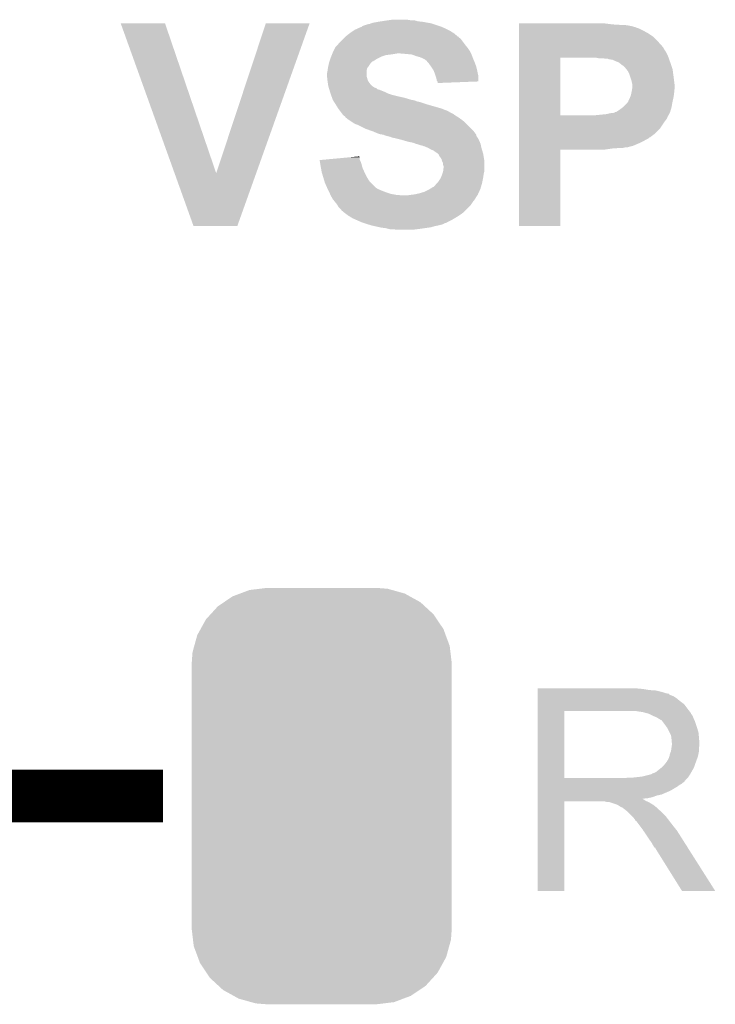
# Model space of a CAD drawing. Extents: x -0.05 to 0.95, y -0.15 to 2.1.
# Tile 34 of 38: x 0.45 to 0.58, y 1.61 to 1.79. Entities that reach past the tile are written whole.
import ezdxf

# ---------------------------------------------------------------- set-up
doc = ezdxf.new("R2010")
doc.units = 0
doc.layers.get('0').update_dxf_attribs({"linetype": 'CONTINUOUS'})
doc.layers.add('PAC1811_CLICK_V100A_GTO', color=14, linetype='CONTINUOUS')
doc.layers.add('PAC1811_CLICK_V100A_GTS', color=12, linetype='CONTINUOUS')

# ---------------------------------------------------------------- blocks, each defined once
blk = doc.blocks.new('CUSTOM_80')
for points in [[(-0.01371, 0.03904), (-0.01173, 0.03928), (0.01336, 0.03904), (0.01249, 0.03928)], [(-0.01173, 0.03928), (-0.01035, 0.03945), (0.01249, 0.03928), (0.01035, 0.03945)], [(-0.01854, 0.03673), (-0.01688, 0.03785), (0.01871, 0.03673), (0.01668, 0.03785)], [(-0.01688, 0.03785), (-0.01548, 0.03837), (0.01668, 0.03785), (0.01575, 0.03837)], [(-0.01548, 0.03837), (-0.01371, 0.03904), (0.01575, 0.03837), (0.01336, 0.03904)], [(-0.02107, 0.03444), (-0.01968, 0.03596), (0.02119, 0.03444), (0.01954, 0.03596)], [(-0.01968, 0.03596), (-0.01854, 0.03673), (0.01954, 0.03596), (0.01871, 0.03673)], [(-0.02196, 0.03346), (-0.02107, 0.03444), (0.02185, 0.03346), (0.02119, 0.03444)], [(-0.02297, 0.03163), (-0.02196, 0.03346), (0.02308, 0.03163), (0.02185, 0.03346)], [(-0.02416, 0.02846), (-0.02359, 0.0305), (0.02425, 0.02846), (0.02349, 0.0305)], [(-0.02359, 0.0305), (-0.02297, 0.03163), (0.02349, 0.0305), (0.02308, 0.03163)], [(-0.02449, 0.02724), (-0.02416, 0.02846), (0.0244, 0.02724), (0.02425, 0.02846)], [(-0.02465, 0.0251), (-0.02449, 0.02724), (0.02465, 0.0251), (0.0244, 0.02724)], [(-0.02465, -0.0251), (-0.02465, 0.0251), (0.02465, -0.0251), (0.02465, 0.0251)], [(-0.0244, -0.02724), (-0.02465, -0.0251), (0.02449, -0.02724), (0.02465, -0.0251)], [(-0.02425, -0.02846), (-0.0244, -0.02724), (0.02415, -0.02846), (0.02449, -0.02724)], [(-0.02349, -0.0305), (-0.02425, -0.02846), (0.02359, -0.0305), (0.02415, -0.02846)], [(-0.02308, -0.03163), (-0.02349, -0.0305), (0.02297, -0.03163), (0.02359, -0.0305)], [(-0.02185, -0.03346), (-0.02308, -0.03163), (0.02196, -0.03346), (0.02297, -0.03163)], [(-0.02119, -0.03444), (-0.02185, -0.03346), (0.02107, -0.03444), (0.02196, -0.03346)], [(-0.01954, -0.03596), (-0.02119, -0.03444), (0.01968, -0.03596), (0.02107, -0.03444)], [(-0.01871, -0.03673), (-0.01954, -0.03596), (0.01854, -0.03673), (0.01968, -0.03596)], [(-0.01668, -0.03785), (-0.01871, -0.03673), (0.01688, -0.03785), (0.01854, -0.03673)], [(-0.01575, -0.03837), (-0.01668, -0.03785), (0.01548, -0.03837), (0.01688, -0.03785)], [(-0.01336, -0.03904), (-0.01575, -0.03837), (0.01371, -0.03904), (0.01548, -0.03837)], [(-0.01249, -0.03928), (-0.01336, -0.03904), (0.01173, -0.03928), (0.01371, -0.03904)], [(-0.01035, -0.03945), (-0.01249, -0.03928), (0.01035, -0.03945), (0.01173, -0.03928)]]:
    blk.add_solid(points)

msp = doc.modelspace()

# ---------------------------------------------------------------- linework, layer by layer
at = {"layer": 'PAC1811_CLICK_V100A_GTO', "const_width": 0.01}
msp.add_lwpolyline([(0.421, 1.647), (0.479, 1.647)], dxfattribs=at)
at = {"layer": 'PAC1811_CLICK_V100A_GTO'}
for points in [[(0.48121, 1.765), (0.471, 1.7934), (0.4891, 1.765), (0.4794, 1.7934)], [(0.471, 1.7934), (0.471, 1.7934), (0.4794, 1.7934), (0.471, 1.7934)], [(0.4891, 1.765), (0.4985, 1.7934), (0.49667, 1.765), (0.5068, 1.7934)], [(0.4985, 1.7934), (0.4985, 1.7934), (0.5068, 1.7934), (0.4985, 1.7934)], [(0.5166, 1.7927), (0.5167, 1.7928), (0.53192, 1.7927), (0.5317, 1.7928)], [(0.5167, 1.7928), (0.5168, 1.7929), (0.5317, 1.7928), (0.5314, 1.7929)], [(0.5168, 1.7929), (0.5177, 1.7932), (0.5314, 1.7929), (0.5305, 1.7932)], [(0.5177, 1.7932), (0.5182, 1.7933), (0.5305, 1.7932), (0.5302, 1.7933)], [(0.5182, 1.7933), (0.51845, 1.7934), (0.5302, 1.7933), (0.5299, 1.7934)], [(0.51845, 1.7934), (0.5187, 1.7935), (0.5299, 1.7934), (0.52933, 1.7935)], [(0.5187, 1.7935), (0.5198, 1.7937), (0.52933, 1.7935), (0.5282, 1.7937)], [(0.5198, 1.7937), (0.52045, 1.7938), (0.5282, 1.7937), (0.5273, 1.7938)], [(0.52045, 1.7938), (0.5211, 1.7939), (0.5273, 1.7938), (0.52695, 1.7939)], [(0.5211, 1.7939), (0.5218, 1.794), (0.52695, 1.7939), (0.5266, 1.794)], [(0.5218, 1.794), (0.5225, 1.7941), (0.5259, 1.794), (0.5253, 1.7941)], [(0.5465, 1.7932), (0.5465, 1.7934), (0.5643, 1.7932), (0.5627, 1.7934)], [(0.5465, 1.7931), (0.5465, 1.7932), (0.5659, 1.7931), (0.5643, 1.7932)], [(0.5465, 1.793), (0.5465, 1.7931), (0.5672, 1.793), (0.5665, 1.7931)], [(0.5465, 1.7928), (0.5465, 1.793), (0.5682, 1.7928), (0.5672, 1.793)], [(0.5465, 1.7927), (0.5465, 1.7928), (0.5683, 1.7927), (0.5682, 1.7928)], [(0.5134, 1.7907), (0.5136, 1.7909), (0.5351, 1.7907), (0.535, 1.7909)], [(0.5136, 1.7909), (0.51437, 1.7915), (0.5349, 1.7909), (0.5342, 1.7915)], [(0.5136, 1.7909), (0.5136, 1.7909), (0.535, 1.7909), (0.5349, 1.7909)], [(0.51437, 1.7915), (0.5145, 1.7916), (0.5342, 1.7915), (0.53404, 1.7916)], [(0.5145, 1.7916), (0.5151, 1.792), (0.53404, 1.7916), (0.5334, 1.792)], [(0.5151, 1.792), (0.5154, 1.7922), (0.5334, 1.792), (0.533, 1.7922)], [(0.5154, 1.7922), (0.51584, 1.7924), (0.533, 1.7922), (0.5326, 1.7924)], [(0.51584, 1.7924), (0.5165, 1.7927), (0.5326, 1.7924), (0.53192, 1.7927)], [(0.5465, 1.7926), (0.5465, 1.7927), (0.5687, 1.7926), (0.5685, 1.7927)], [(0.5465, 1.7927), (0.5465, 1.7927), (0.5685, 1.7927), (0.5683, 1.7927)], [(0.5465, 1.7924), (0.5465, 1.7926), (0.5693, 1.7924), (0.5687, 1.7926)], [(0.5465, 1.792), (0.5465, 1.7924), (0.5701, 1.792), (0.5693, 1.7924)], [(0.5465, 1.7915), (0.5465, 1.792), (0.571, 1.7915), (0.5701, 1.792)], [(0.5465, 1.7909), (0.5465, 1.7915), (0.5719, 1.7909), (0.571, 1.7915)], [(0.5465, 1.79), (0.5465, 1.7909), (0.5728, 1.79), (0.5719, 1.7909)], [(0.5117, 1.7889), (0.512, 1.7892), (0.53664, 1.7889), (0.5364, 1.7892)], [(0.512, 1.7892), (0.5121, 1.7893), (0.5364, 1.7892), (0.53633, 1.7893)], [(0.5121, 1.7893), (0.5124, 1.7897), (0.53633, 1.7893), (0.53602, 1.7897)], [(0.5124, 1.7897), (0.5131, 1.7904), (0.53602, 1.7897), (0.5355, 1.7904)], [(0.5131, 1.7904), (0.5133, 1.7906), (0.5355, 1.7904), (0.5353, 1.7906)], [(0.5133, 1.7906), (0.5134, 1.7907), (0.5353, 1.7906), (0.5351, 1.7907)], [(0.5465, 1.789), (0.5465, 1.79), (0.5737, 1.789), (0.5728, 1.79)], [(0.51088, 1.7871), (0.511, 1.7874), (0.5204, 1.7871), (0.5213, 1.7874)], [(0.511, 1.7874), (0.51104, 1.7875), (0.5213, 1.7874), (0.5221, 1.7875)], [(0.51104, 1.7875), (0.51108, 1.7876), (0.5221, 1.7875), (0.5228, 1.7876)], [(0.51108, 1.7876), (0.51112, 1.7877), (0.5228, 1.7876), (0.5234, 1.7877)], [(0.51112, 1.7877), (0.5112, 1.7879), (0.5374, 1.7877), (0.5373, 1.7879)], [(0.5112, 1.7879), (0.5113, 1.7881), (0.5373, 1.7879), (0.5372, 1.7881)], [(0.5113, 1.7881), (0.5116, 1.7887), (0.5372, 1.7881), (0.5368, 1.7887)], [(0.5116, 1.7887), (0.5117, 1.7889), (0.5368, 1.7887), (0.53664, 1.7889)], [(0.5252, 1.7876), (0.524, 1.7877), (0.53745, 1.7876), (0.5374, 1.7877)], [(0.5262, 1.7875), (0.5252, 1.7876), (0.5375, 1.7875), (0.53745, 1.7876)], [(0.527, 1.7872), (0.5262, 1.7875), (0.53761, 1.7872), (0.5375, 1.7875)], [(0.5277, 1.787), (0.527, 1.7872), (0.53769, 1.787), (0.53761, 1.7872)], [(0.5465, 1.7889), (0.5465, 1.789), (0.5738, 1.7889), (0.5737, 1.789)], [(0.5465, 1.7885), (0.5465, 1.7889), (0.574, 1.7885), (0.5738, 1.7889)], [(0.5465, 1.7879), (0.5465, 1.7885), (0.5744, 1.7879), (0.574, 1.7885)], [(0.5465, 1.7875), (0.5465, 1.7879), (0.5746, 1.7875), (0.5744, 1.7879)], [(0.5465, 1.787), (0.5465, 1.7875), (0.5748, 1.787), (0.5746, 1.7875)], [(0.5103, 1.7851), (0.51034, 1.7853), (0.51785, 1.7851), (0.518, 1.7853)], [(0.51034, 1.7853), (0.51048, 1.7859), (0.518, 1.7853), (0.5184, 1.7859)], [(0.51048, 1.7859), (0.5105, 1.786), (0.5184, 1.7859), (0.5185, 1.786)], [(0.5105, 1.786), (0.51057, 1.7862), (0.5185, 1.786), (0.5187, 1.7862)], [(0.51057, 1.7862), (0.51073, 1.7867), (0.5188, 1.7862), (0.5196, 1.7867)], [(0.51057, 1.7862), (0.51057, 1.7862), (0.5187, 1.7862), (0.5188, 1.7862)], [(0.51073, 1.7867), (0.5108, 1.7869), (0.5196, 1.7867), (0.52, 1.7869)], [(0.5108, 1.7869), (0.51088, 1.7871), (0.52, 1.7869), (0.5204, 1.7871)], [(0.5282, 1.7868), (0.5277, 1.787), (0.53776, 1.7868), (0.53769, 1.787)], [(0.5284, 1.7867), (0.5282, 1.7868), (0.5378, 1.7867), (0.53776, 1.7868)], [(0.5286, 1.7866), (0.5284, 1.7867), (0.53784, 1.7866), (0.5378, 1.7867)], [(0.5288, 1.7864), (0.5286, 1.7866), (0.53793, 1.7864), (0.53784, 1.7866)], [(0.52923, 1.786), (0.5289, 1.7864), (0.5381, 1.786), (0.53793, 1.7864)], [(0.5294, 1.7858), (0.52923, 1.786), (0.53817, 1.7858), (0.5381, 1.786)], [(0.52983, 1.7852), (0.5294, 1.7858), (0.5384, 1.7852), (0.53817, 1.7858)], [(0.5465, 1.7869), (0.5465, 1.787), (0.57484, 1.7869), (0.5748, 1.787)], [(0.5465, 1.776), (0.5465, 1.7869), (0.5543, 1.776), (0.5543, 1.7869)], [(0.5465, 1.7869), (0.5465, 1.7869), (0.5543, 1.7869), (0.5601, 1.7869)], [(0.5616, 1.7868), (0.5611, 1.7869), (0.57487, 1.7868), (0.57484, 1.7869)], [(0.5629, 1.7867), (0.5624, 1.7868), (0.57491, 1.7867), (0.57487, 1.7868)], [(0.5635, 1.7866), (0.5633, 1.7867), (0.57495, 1.7866), (0.57491, 1.7867)], [(0.5642, 1.7865), (0.5636, 1.7866), (0.57498, 1.7865), (0.57495, 1.7866)], [(0.5649, 1.7862), (0.5642, 1.7865), (0.57509, 1.7862), (0.57498, 1.7865)], [(0.5654, 1.786), (0.5649, 1.7862), (0.57516, 1.786), (0.57509, 1.7862)], [(0.56553, 1.7859), (0.5654, 1.786), (0.5752, 1.7859), (0.57516, 1.786)], [(0.5659, 1.7856), (0.56553, 1.7859), (0.5753, 1.7856), (0.5752, 1.7859)], [(0.5662, 1.7854), (0.5659, 1.7856), (0.57537, 1.7854), (0.5753, 1.7856)], [(0.5667, 1.7849), (0.5662, 1.7854), (0.57553, 1.7849), (0.57537, 1.7854)], [(0.5101, 1.7839), (0.5102, 1.7844), (0.5176, 1.7839), (0.5176, 1.7844)], [(0.5101, 1.7834), (0.5101, 1.7839), (0.5176, 1.7834), (0.5176, 1.7839)], [(0.5102, 1.7844), (0.51027, 1.7849), (0.5176, 1.7844), (0.5177, 1.7849)], [(0.51027, 1.7849), (0.5103, 1.7851), (0.5177, 1.7849), (0.51785, 1.7851)], [(0.5299, 1.7851), (0.52983, 1.7852), (0.53842, 1.7851), (0.5384, 1.7852)], [(0.5303, 1.7845), (0.5299, 1.7851), (0.53856, 1.7845), (0.53842, 1.7851)], [(0.5306, 1.7837), (0.5303, 1.7845), (0.53873, 1.7837), (0.53856, 1.7845)], [(0.5307, 1.7834), (0.5306, 1.7837), (0.5388, 1.7834), (0.53873, 1.7837)], [(0.56686, 1.7847), (0.5667, 1.7849), (0.5756, 1.7847), (0.57553, 1.7849)], [(0.5671, 1.7844), (0.56686, 1.7847), (0.57564, 1.7844), (0.5756, 1.7847)], [(0.5674, 1.7838), (0.5671, 1.7844), (0.57572, 1.7838), (0.57564, 1.7844)], [(0.5676, 1.7832), (0.5674, 1.7838), (0.5758, 1.7832), (0.57572, 1.7838)], [(0.51013, 1.7831), (0.5101, 1.7834), (0.5177, 1.7831), (0.5176, 1.7834)], [(0.51018, 1.7827), (0.51013, 1.7831), (0.5178, 1.7827), (0.5177, 1.7831)], [(0.5102, 1.7825), (0.51018, 1.7827), (0.5179, 1.7825), (0.5178, 1.7827)], [(0.51023, 1.7823), (0.5102, 1.7825), (0.518, 1.7823), (0.5179, 1.7825)], [(0.51028, 1.7819), (0.51023, 1.7823), (0.5183, 1.7819), (0.518, 1.7823)], [(0.5103, 1.7817), (0.51028, 1.7819), (0.5185, 1.7817), (0.5183, 1.7819)], [(0.51036, 1.7815), (0.5103, 1.7817), (0.5187, 1.7815), (0.5185, 1.7817)], [(0.5308, 1.7831), (0.5307, 1.7834), (0.5388, 1.7831), (0.5388, 1.7834)], [(0.5309, 1.7826), (0.5308, 1.7831), (0.5388, 1.7826), (0.5388, 1.7831)], [(0.53103, 1.7824), (0.5309, 1.7826), (0.5388, 1.7824), (0.5388, 1.7826)], [(0.5311, 1.7823), (0.53103, 1.7824), (0.53623, 1.7823), (0.5388, 1.7824)], [(0.5311, 1.7821), (0.5311, 1.7823), (0.5311, 1.7821), (0.53623, 1.7823)], [(0.5678, 1.7826), (0.5676, 1.7832), (0.57588, 1.7826), (0.5758, 1.7832)], [(0.5679, 1.7821), (0.5678, 1.7826), (0.57594, 1.7821), (0.57588, 1.7826)], [(0.568, 1.7818), (0.5679, 1.7821), (0.57598, 1.7818), (0.57594, 1.7821)], [(0.568, 1.7816), (0.568, 1.7818), (0.576, 1.7816), (0.57598, 1.7818)], [(0.568, 1.7814), (0.568, 1.7816), (0.576, 1.7814), (0.576, 1.7816)], [(0.51041, 1.7813), (0.51036, 1.7815), (0.519, 1.7813), (0.5187, 1.7815)], [(0.51044, 1.7812), (0.51041, 1.7813), (0.5192, 1.7812), (0.519, 1.7813)], [(0.51047, 1.7811), (0.51044, 1.7812), (0.5195, 1.7811), (0.5192, 1.7812)], [(0.51053, 1.7809), (0.51047, 1.7811), (0.5197, 1.7809), (0.5195, 1.7811)], [(0.51056, 1.7808), (0.51053, 1.7809), (0.5201, 1.7808), (0.5197, 1.7809)], [(0.51067, 1.7804), (0.51056, 1.7808), (0.5211, 1.7804), (0.5201, 1.7808)], [(0.5107, 1.7803), (0.51067, 1.7804), (0.5213, 1.7803), (0.5211, 1.7804)], [(0.51077, 1.7801), (0.5107, 1.7803), (0.5217, 1.7801), (0.5213, 1.7803)], [(0.51084, 1.7799), (0.51077, 1.7801), (0.5223, 1.7799), (0.5217, 1.7801)], [(0.51099, 1.7795), (0.51084, 1.7799), (0.5239, 1.7795), (0.5223, 1.7799)], [(0.56758, 1.7795), (0.5677, 1.7798), (0.5758, 1.7795), (0.57584, 1.7798)], [(0.5677, 1.7798), (0.5678, 1.7803), (0.57584, 1.7798), (0.5759, 1.7803)], [(0.5678, 1.7803), (0.56788, 1.7807), (0.5759, 1.7803), (0.5759, 1.7807)], [(0.56788, 1.7807), (0.5679, 1.7808), (0.5759, 1.7807), (0.57593, 1.7808)], [(0.5679, 1.7808), (0.56793, 1.781), (0.57593, 1.7808), (0.576, 1.781)], [(0.56793, 1.781), (0.568, 1.7814), (0.576, 1.781), (0.576, 1.7814)], [(0.51106, 1.7793), (0.51099, 1.7795), (0.5248, 1.7793), (0.5239, 1.7795)], [(0.51116, 1.779), (0.51106, 1.7793), (0.5258, 1.779), (0.5248, 1.7793)], [(0.5112, 1.7789), (0.51116, 1.779), (0.5261, 1.7789), (0.5258, 1.779)], [(0.51126, 1.7788), (0.5112, 1.7789), (0.5267, 1.7788), (0.5263, 1.7789)], [(0.51139, 1.7786), (0.51126, 1.7788), (0.5272, 1.7786), (0.5267, 1.7788)], [(0.51145, 1.7785), (0.51139, 1.7786), (0.5277, 1.7785), (0.5272, 1.7786)], [(0.51171, 1.7781), (0.51145, 1.7785), (0.5289, 1.7781), (0.5277, 1.7785)], [(0.5119, 1.7778), (0.51171, 1.7781), (0.52995, 1.7778), (0.5289, 1.7781)], [(0.5663, 1.7776), (0.5671, 1.7784), (0.57542, 1.7776), (0.57556, 1.7784)], [(0.5671, 1.7785), (0.5672, 1.7786), (0.57558, 1.7785), (0.5756, 1.7786)], [(0.5671, 1.7784), (0.5671, 1.7785), (0.57556, 1.7784), (0.57558, 1.7785)], [(0.5672, 1.7786), (0.5673, 1.7789), (0.5756, 1.7786), (0.57567, 1.7789)], [(0.5673, 1.7789), (0.5675, 1.7793), (0.57567, 1.7789), (0.57576, 1.7793)], [(0.5675, 1.7793), (0.56758, 1.7795), (0.57576, 1.7793), (0.5758, 1.7795)], [(0.5122, 1.7773), (0.5119, 1.7778), (0.5317, 1.7773), (0.52995, 1.7778)], [(0.51258, 1.7768), (0.5122, 1.7773), (0.533, 1.7768), (0.5317, 1.7773)], [(0.5128, 1.7765), (0.51258, 1.7768), (0.5335, 1.7765), (0.533, 1.7768)], [(0.51303, 1.7762), (0.5128, 1.7765), (0.5341, 1.7762), (0.5335, 1.7765)], [(0.5131, 1.7761), (0.51303, 1.7762), (0.5342, 1.7761), (0.5342, 1.7762)], [(0.51303, 1.7762), (0.51303, 1.7762), (0.5342, 1.7762), (0.5341, 1.7762)], [(0.5133, 1.7759), (0.5131, 1.7761), (0.5345, 1.7759), (0.5342, 1.7761)], [(0.5465, 1.7756), (0.5465, 1.776), (0.5746, 1.7756), (0.57482, 1.776)], [(0.5465, 1.776), (0.5465, 1.776), (0.561, 1.776), (0.5543, 1.776)], [(0.561, 1.776), (0.563, 1.7762), (0.57482, 1.776), (0.57493, 1.7762)], [(0.563, 1.7762), (0.5639, 1.7764), (0.57493, 1.7762), (0.57504, 1.7764)], [(0.5643, 1.7764), (0.5646, 1.7765), (0.57504, 1.7764), (0.5751, 1.7765)], [(0.5646, 1.7765), (0.5647, 1.7766), (0.5751, 1.7765), (0.57513, 1.7766)], [(0.5649, 1.7766), (0.5655, 1.777), (0.57513, 1.7766), (0.57525, 1.777)], [(0.5655, 1.777), (0.56617, 1.7775), (0.57525, 1.777), (0.5754, 1.7775)], [(0.56617, 1.7775), (0.5663, 1.7776), (0.5754, 1.7775), (0.57542, 1.7776)], [(0.5135, 1.7758), (0.5133, 1.7759), (0.53467, 1.7758), (0.5345, 1.7759)], [(0.5136, 1.7756), (0.5135, 1.7758), (0.535, 1.7756), (0.53467, 1.7758)], [(0.5141, 1.7752), (0.5136, 1.7756), (0.53556, 1.7752), (0.535, 1.7756)], [(0.51425, 1.7751), (0.5141, 1.7752), (0.5357, 1.7751), (0.53556, 1.7752)], [(0.515, 1.7746), (0.51425, 1.7751), (0.5363, 1.7746), (0.5357, 1.7751)], [(0.5153, 1.7744), (0.515, 1.7746), (0.5365, 1.7744), (0.5363, 1.7746)], [(0.5161, 1.7741), (0.5153, 1.7744), (0.5368, 1.7741), (0.5365, 1.7744)], [(0.5175, 1.7734), (0.5161, 1.7741), (0.5375, 1.7734), (0.5368, 1.7741)], [(0.5465, 1.7755), (0.5465, 1.7756), (0.5746, 1.7755), (0.5746, 1.7756)], [(0.5465, 1.7752), (0.5465, 1.7755), (0.5744, 1.7752), (0.5746, 1.7755)], [(0.5465, 1.7748), (0.5465, 1.7752), (0.5741, 1.7748), (0.5744, 1.7752)], [(0.5465, 1.7736), (0.5465, 1.7748), (0.5733, 1.7736), (0.5741, 1.7748)], [(0.51834, 1.7731), (0.5175, 1.7734), (0.5378, 1.7731), (0.5375, 1.7734)], [(0.5189, 1.7729), (0.51834, 1.7731), (0.53795, 1.7729), (0.5378, 1.7731)], [(0.5196, 1.7726), (0.5189, 1.7729), (0.53817, 1.7726), (0.53795, 1.7729)], [(0.5202, 1.7724), (0.5196, 1.7726), (0.53832, 1.7724), (0.53817, 1.7726)], [(0.5208, 1.7723), (0.5202, 1.7724), (0.5384, 1.7723), (0.53832, 1.7724)], [(0.5213, 1.7721), (0.5208, 1.7723), (0.5384, 1.7721), (0.5384, 1.7723)], [(0.5465, 1.7724), (0.5465, 1.7736), (0.5721, 1.7724), (0.5733, 1.7736)], [(0.5465, 1.7718), (0.5465, 1.7724), (0.5713, 1.7718), (0.5721, 1.7724)], [(0.5221, 1.7719), (0.5213, 1.7721), (0.53853, 1.7719), (0.5384, 1.7721)], [(0.5223, 1.7718), (0.5221, 1.7719), (0.5386, 1.7718), (0.53853, 1.7719)], [(0.5232, 1.7716), (0.5223, 1.7718), (0.53872, 1.7716), (0.5386, 1.7718)], [(0.524, 1.7714), (0.5232, 1.7716), (0.53884, 1.7714), (0.53872, 1.7716)], [(0.52435, 1.7713), (0.524, 1.7714), (0.5389, 1.7713), (0.53884, 1.7714)], [(0.5254, 1.771), (0.52435, 1.7713), (0.53903, 1.771), (0.5389, 1.7713)], [(0.5264, 1.7708), (0.5254, 1.771), (0.53911, 1.7708), (0.53903, 1.771)], [(0.5269, 1.7706), (0.5264, 1.7708), (0.5392, 1.7706), (0.53911, 1.7708)], [(0.5273, 1.7705), (0.5269, 1.7706), (0.53922, 1.7705), (0.5392, 1.7706)], [(0.5279, 1.7703), (0.5273, 1.7705), (0.53927, 1.7703), (0.53922, 1.7705)], [(0.5465, 1.7716), (0.5465, 1.7718), (0.571, 1.7716), (0.5712, 1.7718)], [(0.5465, 1.7718), (0.5465, 1.7718), (0.5712, 1.7718), (0.5713, 1.7718)], [(0.5465, 1.7714), (0.5465, 1.7716), (0.5706, 1.7714), (0.571, 1.7716)], [(0.5465, 1.7711), (0.5465, 1.7714), (0.5701, 1.7711), (0.5706, 1.7714)], [(0.5465, 1.7708), (0.5465, 1.7711), (0.5695, 1.7708), (0.5701, 1.7711)], [(0.5465, 1.7702), (0.5465, 1.7708), (0.5681, 1.7702), (0.5695, 1.7708)], [(0.5283, 1.7702), (0.5279, 1.7703), (0.53929, 1.7702), (0.53927, 1.7703)], [(0.5285, 1.7701), (0.5283, 1.7702), (0.53931, 1.7701), (0.53929, 1.7702)], [(0.5293, 1.7698), (0.5286, 1.7701), (0.53938, 1.7698), (0.53931, 1.7701)], [(0.52947, 1.7697), (0.5293, 1.7698), (0.5394, 1.7697), (0.53938, 1.7698)], [(0.5298, 1.7695), (0.52947, 1.7697), (0.53946, 1.7695), (0.5394, 1.7697)], [(0.5303, 1.7693), (0.5298, 1.7695), (0.53952, 1.7693), (0.53946, 1.7695)], [(0.5307, 1.769), (0.5303, 1.7693), (0.53961, 1.769), (0.53952, 1.7693)], [(0.531, 1.7688), (0.5307, 1.769), (0.53967, 1.7688), (0.53961, 1.769)], [(0.5311, 1.7687), (0.531, 1.7688), (0.5397, 1.7687), (0.53967, 1.7688)], [(0.5313, 1.7685), (0.5311, 1.7687), (0.53973, 1.7685), (0.5397, 1.7687)], [(0.5313, 1.7684), (0.5313, 1.7685), (0.53975, 1.7684), (0.53973, 1.7685)], [(0.5465, 1.77), (0.5465, 1.7702), (0.5673, 1.77), (0.5681, 1.7702)], [(0.5465, 1.7699), (0.5465, 1.77), (0.5671, 1.7699), (0.5672, 1.77)], [(0.5465, 1.77), (0.5465, 1.77), (0.5672, 1.77), (0.5673, 1.77)], [(0.5465, 1.7698), (0.5465, 1.7699), (0.5662, 1.7698), (0.5666, 1.7699)], [(0.5465, 1.7697), (0.5465, 1.7698), (0.5648, 1.7697), (0.5653, 1.7698)], [(0.5465, 1.7695), (0.5465, 1.7697), (0.5628, 1.7695), (0.5642, 1.7697)], [(0.5465, 1.755), (0.5465, 1.7695), (0.5543, 1.755), (0.5543, 1.7695)], [(0.5465, 1.7695), (0.5465, 1.7695), (0.5543, 1.7695), (0.5628, 1.7695)], [(0.5087, 1.7675), (0.50977, 1.7676), (0.51634, 1.7675), (0.5163, 1.7676)], [(0.5088, 1.7669), (0.5087, 1.7675), (0.5166, 1.7669), (0.51634, 1.7675)], [(0.5089, 1.7663), (0.5088, 1.7669), (0.51675, 1.7663), (0.5166, 1.7669)], [(0.50977, 1.7676), (0.51406, 1.768), (0.5163, 1.7676), (0.5163, 1.768)], [(0.51406, 1.768), (0.5162, 1.7682), (0.5163, 1.768), (0.5162, 1.7682)], [(0.5316, 1.768), (0.5313, 1.7684), (0.53982, 1.768), (0.53975, 1.7684)], [(0.5318, 1.7677), (0.5316, 1.768), (0.53987, 1.7677), (0.53982, 1.768)], [(0.53185, 1.7675), (0.5318, 1.7677), (0.5399, 1.7675), (0.53987, 1.7677)], [(0.5319, 1.7673), (0.53185, 1.7675), (0.5399, 1.7673), (0.5399, 1.7675)], [(0.5321, 1.7669), (0.5319, 1.7673), (0.5399, 1.7669), (0.5399, 1.7673)], [(0.5321, 1.7666), (0.5321, 1.7669), (0.5399, 1.7666), (0.5399, 1.7669)], [(0.4848, 1.755), (0.48121, 1.765), (0.4931, 1.755), (0.49667, 1.765)], [(0.50894, 1.7661), (0.5089, 1.7663), (0.5168, 1.7661), (0.51675, 1.7663)], [(0.5091, 1.7652), (0.50894, 1.7661), (0.5172, 1.7652), (0.5168, 1.7661)], [(0.5094, 1.7642), (0.5091, 1.7652), (0.5177, 1.7642), (0.5172, 1.7652)], [(0.5319, 1.7647), (0.53197, 1.7649), (0.53977, 1.7647), (0.5398, 1.7649)], [(0.53197, 1.7649), (0.5321, 1.7653), (0.5398, 1.7649), (0.5399, 1.7653)], [(0.5322, 1.7663), (0.5321, 1.7666), (0.5399, 1.7663), (0.5399, 1.7666)], [(0.5321, 1.7653), (0.5322, 1.7661), (0.5399, 1.7653), (0.5399, 1.7661)], [(0.5322, 1.7661), (0.5322, 1.7663), (0.5399, 1.7661), (0.5399, 1.7663)], [(0.50964, 1.7634), (0.5094, 1.7642), (0.5182, 1.7634), (0.5177, 1.7642)], [(0.5097, 1.7632), (0.50964, 1.7634), (0.5184, 1.7632), (0.5182, 1.7634)], [(0.5101, 1.7623), (0.5097, 1.7632), (0.5193, 1.7623), (0.5184, 1.7632)], [(0.5306, 1.7627), (0.5308, 1.763), (0.53936, 1.7627), (0.53945, 1.763)], [(0.5308, 1.763), (0.531, 1.7632), (0.53945, 1.763), (0.5395, 1.7632)], [(0.531, 1.7632), (0.5312, 1.7634), (0.5395, 1.7632), (0.53954, 1.7634)], [(0.5312, 1.7634), (0.5316, 1.764), (0.53954, 1.7634), (0.53966, 1.764)], [(0.5316, 1.764), (0.53169, 1.7642), (0.53966, 1.764), (0.5397, 1.7642)], [(0.53169, 1.7642), (0.5319, 1.7647), (0.5397, 1.7642), (0.53977, 1.7647)], [(0.51025, 1.762), (0.5101, 1.7623), (0.5198, 1.762), (0.5193, 1.7623)], [(0.5104, 1.7617), (0.51025, 1.762), (0.5205, 1.7617), (0.5198, 1.762)], [(0.5105, 1.7615), (0.5104, 1.7617), (0.52103, 1.7615), (0.5205, 1.7617)], [(0.51054, 1.7614), (0.5105, 1.7615), (0.5213, 1.7614), (0.52103, 1.7615)], [(0.51067, 1.7611), (0.51054, 1.7614), (0.5222, 1.7611), (0.5213, 1.7614)], [(0.51076, 1.7609), (0.51067, 1.7611), (0.5233, 1.7609), (0.5222, 1.7611)], [(0.5267, 1.761), (0.5276, 1.7612), (0.5387, 1.761), (0.53879, 1.7612)], [(0.5276, 1.7612), (0.5286, 1.7615), (0.53879, 1.7612), (0.53893, 1.7615)], [(0.5286, 1.7615), (0.5294, 1.7619), (0.53893, 1.7615), (0.53911, 1.7619)], [(0.5294, 1.7619), (0.52972, 1.7621), (0.53911, 1.7619), (0.5392, 1.7621)], [(0.52972, 1.7621), (0.5302, 1.7624), (0.5392, 1.7621), (0.53928, 1.7624)], [(0.5303, 1.7624), (0.5306, 1.7627), (0.53928, 1.7624), (0.53936, 1.7627)], [(0.5108, 1.7608), (0.51076, 1.7609), (0.5246, 1.7608), (0.5233, 1.7609)], [(0.5112, 1.7601), (0.5108, 1.7608), (0.53813, 1.7601), (0.53857, 1.7608)], [(0.51136, 1.7599), (0.5112, 1.7601), (0.538, 1.7599), (0.53813, 1.7601)], [(0.51144, 1.7598), (0.51136, 1.7599), (0.5379, 1.7598), (0.538, 1.7599)], [(0.512, 1.7591), (0.51144, 1.7598), (0.53743, 1.7591), (0.5379, 1.7598)], [(0.5252, 1.7608), (0.5259, 1.7609), (0.53857, 1.7608), (0.53864, 1.7609)], [(0.5259, 1.7609), (0.5267, 1.761), (0.53864, 1.7609), (0.5387, 1.761)], [(0.51212, 1.7589), (0.512, 1.7591), (0.5373, 1.7589), (0.53743, 1.7591)], [(0.5123, 1.7586), (0.51212, 1.7589), (0.537, 1.7586), (0.5373, 1.7589)], [(0.5127, 1.7582), (0.5123, 1.7586), (0.5366, 1.7582), (0.537, 1.7586)], [(0.5129, 1.7579), (0.5127, 1.7582), (0.5363, 1.7579), (0.5366, 1.7582)], [(0.5131, 1.7578), (0.5129, 1.7579), (0.5362, 1.7578), (0.5363, 1.7579)], [(0.5133, 1.7576), (0.5131, 1.7578), (0.536, 1.7576), (0.5362, 1.7578)], [(0.5141, 1.757), (0.5133, 1.7576), (0.53514, 1.757), (0.536, 1.7576)], [(0.51426, 1.7569), (0.5141, 1.757), (0.535, 1.7569), (0.53514, 1.757)], [(0.5149, 1.7565), (0.51426, 1.7569), (0.53433, 1.7565), (0.535, 1.7569)], [(0.51535, 1.7563), (0.5149, 1.7565), (0.534, 1.7563), (0.53433, 1.7565)], [(0.5167, 1.7557), (0.51535, 1.7563), (0.5328, 1.7557), (0.534, 1.7563)], [(0.517, 1.7556), (0.5167, 1.7557), (0.5327, 1.7556), (0.5328, 1.7557)], [(0.5176, 1.7554), (0.517, 1.7556), (0.5322, 1.7554), (0.5325, 1.7556)], [(0.517, 1.7556), (0.517, 1.7556), (0.5325, 1.7556), (0.5327, 1.7556)], [(0.51793, 1.7553), (0.5176, 1.7554), (0.5319, 1.7553), (0.5322, 1.7554)], [(0.5186, 1.7551), (0.51793, 1.7553), (0.5311, 1.7551), (0.5319, 1.7553)], [(0.51905, 1.755), (0.5186, 1.7551), (0.5306, 1.755), (0.5311, 1.7551)], [(0.51995, 1.7548), (0.51905, 1.755), (0.5299, 1.7548), (0.5306, 1.755)], [(0.5204, 1.7547), (0.51995, 1.7548), (0.5293, 1.7547), (0.5299, 1.7548)], [(0.5212, 1.7546), (0.5204, 1.7547), (0.5286, 1.7546), (0.5293, 1.7547)], [(0.5216, 1.7545), (0.5212, 1.7546), (0.5279, 1.7545), (0.5286, 1.7546)], [(0.522, 1.7544), (0.5216, 1.7545), (0.5271, 1.7544), (0.5279, 1.7545)], [(0.5233, 1.7543), (0.5227, 1.7544), (0.5263, 1.7543), (0.5271, 1.7544)], [(0.55, 1.6673), (0.55, 1.6674), (0.5699, 1.6673), (0.5688, 1.6674)], [(0.55, 1.6671), (0.55, 1.6673), (0.5711, 1.6671), (0.5699, 1.6673)], [(0.55, 1.667), (0.55, 1.6671), (0.5725, 1.667), (0.5711, 1.6671)], [(0.55, 1.6667), (0.55, 1.667), (0.5737, 1.6667), (0.5725, 1.667)], [(0.55, 1.6665), (0.55, 1.6667), (0.5743, 1.6665), (0.5737, 1.6667)], [(0.55, 1.6664), (0.55, 1.6665), (0.5748, 1.6664), (0.5743, 1.6665)], [(0.55, 1.6663), (0.55, 1.6664), (0.5749, 1.6663), (0.5749, 1.6664)], [(0.55, 1.6664), (0.55, 1.6664), (0.5749, 1.6664), (0.5748, 1.6664)], [(0.55, 1.6661), (0.55, 1.6663), (0.5753, 1.6661), (0.5749, 1.6663)], [(0.55, 1.6659), (0.55, 1.6661), (0.5758, 1.6659), (0.5753, 1.6661)], [(0.55, 1.6655), (0.55, 1.6659), (0.5764, 1.6655), (0.5758, 1.6659)], [(0.55, 1.665), (0.55, 1.6655), (0.577, 1.665), (0.5764, 1.6655)], [(0.55, 1.6644), (0.55, 1.665), (0.5778, 1.6644), (0.577, 1.665)], [(0.55, 1.6636), (0.55, 1.6644), (0.5784, 1.6636), (0.5778, 1.6644)], [(0.55, 1.6631), (0.55, 1.6636), (0.57879, 1.6631), (0.5784, 1.6636)], [(0.55, 1.6504), (0.55, 1.6631), (0.5551, 1.6504), (0.5551, 1.6631)], [(0.55, 1.6631), (0.55, 1.6631), (0.5551, 1.6631), (0.5672, 1.6631)], [(0.57, 1.6629), (0.5687, 1.6631), (0.57894, 1.6629), (0.57879, 1.6631)], [(0.57073, 1.6627), (0.57, 1.6629), (0.5791, 1.6627), (0.57894, 1.6629)], [(0.5711, 1.6626), (0.57073, 1.6627), (0.5791, 1.6626), (0.5791, 1.6627)], [(0.5719, 1.6622), (0.5711, 1.6626), (0.5794, 1.6622), (0.5791, 1.6626)], [(0.5726, 1.6619), (0.5719, 1.6622), (0.57952, 1.6619), (0.5794, 1.6622)], [(0.57293, 1.6617), (0.5726, 1.6619), (0.5796, 1.6617), (0.57952, 1.6619)], [(0.5731, 1.6616), (0.57293, 1.6617), (0.57964, 1.6616), (0.5796, 1.6617)], [(0.5734, 1.6614), (0.5731, 1.6616), (0.57973, 1.6614), (0.57964, 1.6616)], [(0.5738, 1.661), (0.5735, 1.6614), (0.5799, 1.661), (0.57973, 1.6614)], [(0.5741, 1.6606), (0.5738, 1.661), (0.58003, 1.6606), (0.5799, 1.661)], [(0.57446, 1.6601), (0.5741, 1.6606), (0.5802, 1.6601), (0.58003, 1.6606)], [(0.5746, 1.6599), (0.57446, 1.6601), (0.58026, 1.6599), (0.5802, 1.6601)], [(0.575, 1.6591), (0.5746, 1.6599), (0.5805, 1.6591), (0.58026, 1.6599)], [(0.5753, 1.6585), (0.575, 1.6591), (0.58056, 1.6585), (0.5805, 1.6591)], [(0.57536, 1.6581), (0.5753, 1.6585), (0.5806, 1.6581), (0.58056, 1.6585)], [(0.5754, 1.6578), (0.57536, 1.6581), (0.58062, 1.6578), (0.5806, 1.6581)], [(0.5754, 1.6573), (0.5754, 1.6578), (0.58067, 1.6573), (0.58062, 1.6578)], [(0.5755, 1.657), (0.5754, 1.6573), (0.58069, 1.657), (0.58067, 1.6573)], [(0.57544, 1.6565), (0.5755, 1.6569), (0.5807, 1.6565), (0.5807, 1.6569)], [(0.5755, 1.6569), (0.5755, 1.657), (0.5807, 1.6569), (0.58069, 1.657)], [(0.575, 1.6545), (0.5751, 1.655), (0.5804, 1.6545), (0.5805, 1.655)], [(0.5751, 1.655), (0.5753, 1.6555), (0.5805, 1.655), (0.5806, 1.6555)], [(0.5753, 1.6555), (0.57541, 1.6563), (0.5806, 1.6555), (0.5806, 1.6563)], [(0.57541, 1.6563), (0.57544, 1.6565), (0.5806, 1.6563), (0.5807, 1.6565)], [(0.5735, 1.6524), (0.574, 1.6529), (0.57964, 1.6524), (0.57982, 1.6529)], [(0.574, 1.6529), (0.5744, 1.6534), (0.57982, 1.6529), (0.58, 1.6534)], [(0.5744, 1.6534), (0.5745, 1.6535), (0.58, 1.6534), (0.58004, 1.6535)], [(0.5745, 1.6535), (0.5746, 1.6537), (0.58004, 1.6535), (0.58011, 1.6537)], [(0.5746, 1.6537), (0.5748, 1.654), (0.58011, 1.6537), (0.58022, 1.654)], [(0.5748, 1.654), (0.575, 1.6545), (0.58022, 1.654), (0.5804, 1.6545)], [(0.5698, 1.6507), (0.5714, 1.6511), (0.57863, 1.6507), (0.5789, 1.6511)], [(0.5715, 1.6511), (0.5718, 1.6513), (0.5789, 1.6511), (0.57902, 1.6513)], [(0.5718, 1.6513), (0.5721, 1.6514), (0.57902, 1.6513), (0.57908, 1.6514)], [(0.5721, 1.6514), (0.5725, 1.6516), (0.57908, 1.6514), (0.57919, 1.6516)], [(0.5725, 1.6516), (0.57337, 1.6523), (0.57919, 1.6516), (0.5796, 1.6523)], [(0.57337, 1.6523), (0.5735, 1.6524), (0.5796, 1.6523), (0.57964, 1.6524)], [(0.55, 1.65), (0.55, 1.6504), (0.578, 1.65), (0.5784, 1.6504)], [(0.55, 1.6504), (0.55, 1.6504), (0.5665, 1.6504), (0.5551, 1.6504)], [(0.55, 1.6499), (0.55, 1.65), (0.578, 1.6499), (0.578, 1.65)], [(0.55, 1.6497), (0.55, 1.6499), (0.5778, 1.6497), (0.5779, 1.6499)], [(0.55, 1.6499), (0.55, 1.6499), (0.5779, 1.6499), (0.578, 1.6499)], [(0.55, 1.6495), (0.55, 1.6497), (0.5775, 1.6495), (0.5778, 1.6497)], [(0.55, 1.6493), (0.55, 1.6495), (0.5773, 1.6493), (0.5775, 1.6495)], [(0.55, 1.6491), (0.55, 1.6493), (0.5769, 1.6491), (0.5773, 1.6493)], [(0.5665, 1.6504), (0.5672, 1.6505), (0.5784, 1.6504), (0.5785, 1.6505)], [(0.568, 1.6505), (0.5698, 1.6507), (0.5785, 1.6505), (0.57863, 1.6507)], [(0.55, 1.6488), (0.55, 1.6491), (0.5765, 1.6488), (0.5769, 1.6491)], [(0.55, 1.6482), (0.55, 1.6488), (0.5755, 1.6482), (0.5765, 1.6488)], [(0.55, 1.6479), (0.55, 1.6482), (0.5749, 1.6479), (0.5755, 1.6482)], [(0.55, 1.6473), (0.55, 1.6479), (0.5735, 1.6473), (0.5749, 1.6479)], [(0.55, 1.6471), (0.55, 1.6473), (0.5726, 1.6471), (0.5735, 1.6473)], [(0.55, 1.6468), (0.55, 1.6471), (0.5718, 1.6468), (0.5726, 1.6471)], [(0.55, 1.6466), (0.55, 1.6468), (0.5709, 1.6466), (0.5718, 1.6468)], [(0.55, 1.6465), (0.55, 1.6466), (0.5699, 1.6465), (0.5709, 1.6466)], [(0.55, 1.6464), (0.55, 1.6465), (0.57, 1.6464), (0.5699, 1.6465)], [(0.55, 1.6463), (0.55, 1.6464), (0.5702, 1.6463), (0.57, 1.6464)], [(0.55, 1.6461), (0.55, 1.6463), (0.5705, 1.6461), (0.5702, 1.6463)], [(0.55, 1.646), (0.55, 1.6461), (0.57075, 1.646), (0.5705, 1.6461)], [(0.55, 1.629), (0.55, 1.646), (0.5551, 1.629), (0.5551, 1.646)], [(0.55, 1.646), (0.55, 1.646), (0.5551, 1.646), (0.5627, 1.646)], [(0.5631, 1.6459), (0.5627, 1.646), (0.571, 1.6459), (0.57075, 1.646)], [(0.5637, 1.6458), (0.5636, 1.6459), (0.57117, 1.6458), (0.571, 1.6459)], [(0.565, 1.6454), (0.5638, 1.6458), (0.57183, 1.6454), (0.57117, 1.6458)], [(0.5652, 1.6453), (0.565, 1.6454), (0.572, 1.6453), (0.57183, 1.6454)], [(0.5654, 1.6452), (0.5652, 1.6453), (0.57212, 1.6452), (0.572, 1.6453)], [(0.5657, 1.645), (0.5654, 1.6452), (0.57237, 1.645), (0.57212, 1.6452)], [(0.5659, 1.6449), (0.5657, 1.645), (0.5725, 1.6449), (0.57237, 1.645)], [(0.5661, 1.6448), (0.566, 1.6449), (0.5726, 1.6448), (0.5725, 1.6449)], [(0.5665, 1.6445), (0.5661, 1.6448), (0.5729, 1.6445), (0.5726, 1.6448)], [(0.56663, 1.6444), (0.5665, 1.6445), (0.573, 1.6444), (0.5729, 1.6445)], [(0.56688, 1.6442), (0.56663, 1.6444), (0.5733, 1.6442), (0.573, 1.6444)], [(0.567, 1.6441), (0.56688, 1.6442), (0.5734, 1.6441), (0.5733, 1.6442)], [(0.5679, 1.6432), (0.567, 1.6441), (0.5743, 1.6432), (0.5734, 1.6441)], [(0.5682, 1.6429), (0.5679, 1.6432), (0.57452, 1.6429), (0.5743, 1.6432)], [(0.5685, 1.6425), (0.5682, 1.6429), (0.57483, 1.6425), (0.57452, 1.6429)], [(0.56855, 1.6424), (0.5685, 1.6425), (0.5749, 1.6424), (0.57483, 1.6425)], [(0.5686, 1.6423), (0.56855, 1.6424), (0.57498, 1.6423), (0.5749, 1.6424)], [(0.5693, 1.6415), (0.5687, 1.6423), (0.5756, 1.6415), (0.57498, 1.6423)], [(0.5699, 1.6407), (0.5693, 1.6415), (0.57624, 1.6407), (0.5756, 1.6415)], [(0.57003, 1.6405), (0.5699, 1.6407), (0.5764, 1.6405), (0.57624, 1.6407)], [(0.57077, 1.6394), (0.57003, 1.6405), (0.5771, 1.6394), (0.5764, 1.6405)], [(0.5711, 1.6389), (0.57077, 1.6394), (0.57742, 1.6389), (0.5771, 1.6394)], [(0.5716, 1.6382), (0.5711, 1.6389), (0.57786, 1.6382), (0.57742, 1.6389)], [(0.572, 1.6375), (0.5716, 1.6382), (0.57831, 1.6375), (0.57786, 1.6382)], [(0.5721, 1.6373), (0.572, 1.6375), (0.57843, 1.6373), (0.57831, 1.6375)], [(0.5723, 1.6372), (0.5721, 1.6373), (0.5785, 1.6372), (0.57843, 1.6373)], [(0.5724, 1.637), (0.5723, 1.6372), (0.57862, 1.637), (0.5785, 1.6372)], [(0.5774, 1.629), (0.5724, 1.637), (0.5837, 1.629), (0.57862, 1.637)], [(0.5837, 1.629), (0.5837, 1.629), (0.5837, 1.629), (0.5774, 1.629)]]:
    msp.add_solid(points, dxfattribs=at)

# ---------------------------------------------------------------- block references
at = {"layer": 'PAC1811_CLICK_V100A_GTS'}
msp.add_blockref('CUSTOM_80', (0.5091, 1.647), dxfattribs=at)

doc.saveas('drawing.dxf')
